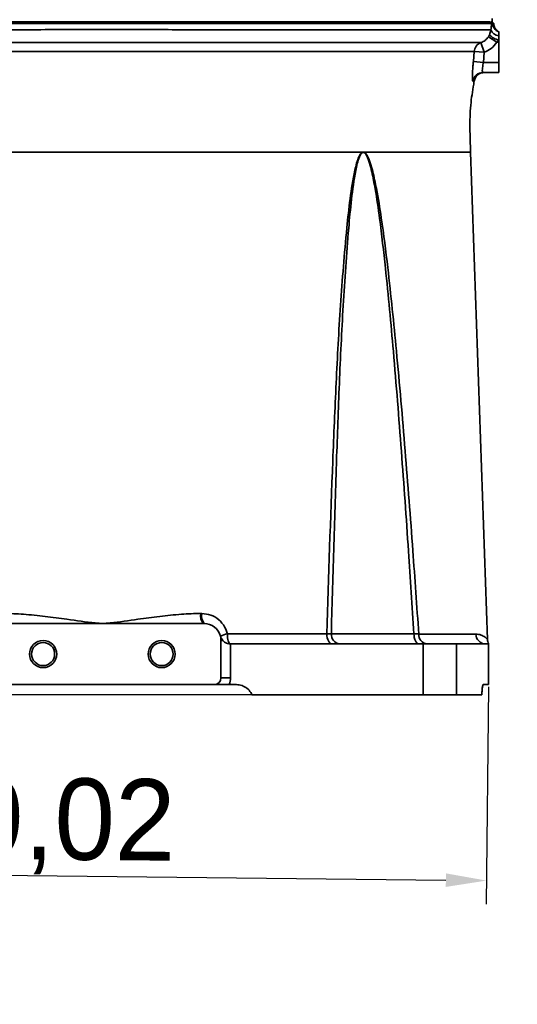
# Model space of a CAD drawing. Header units: millimetres. Extents: x -7686 to -856, y -458 to 6140.
# Tile 25 of 102: x -5917 to -5770, y 3117 to 3407. Entities that reach past the tile are written whole.
import ezdxf

# ---------------------------------------------------------------- set-up
doc = ezdxf.new("R2010")
doc.units = ezdxf.units.MM
doc.header["$LTSCALE"] = 5
doc.header["$PDSIZE"] = -1
doc.dimstyles.new('本体 安装', dxfattribs={"dimtxt": 24, "dimasz": 12, "dimexe": 7, "dimexo": 0.625, "dimtad": 1, "dimtoh": 1, "dimtxsty": 'Standard', "dimcen": 2.5, "dimclrd": 1, "dimclre": 1, "dimclrt": 4, "dimadec": 0, "dimazin": 0, "dimtfac": 1, "dimtmove": 0, "dimatfit": 3, "dimfxl": 1, "dimarcsym": 0})

# ---------------------------------------------------------------- blocks, each defined once
blk = doc.blocks.new('*D78')
at = {"color": 1, "linetype": 'ByBlock', "lineweight": -2, "transparency": 16777216}
for p, q in [((-5843.33, 3598.26), (-6087.36, 3598.26)), ((-6080.36, 3586.26), (-6080.36, 3220.26)), ((-5831.34, 3208.26), (-6087.36, 3208.26))]:
    blk.add_line(p, q, dxfattribs=at)
at = {"color": 1, "linetype": 'ByBlock', "transparency": 16777216}
for points in [[(-6082.36, 3586.26), (-6078.36, 3586.26), (-6080.36, 3598.26)], [(-6082.36, 3220.26), (-6078.36, 3220.26), (-6080.36, 3208.26)]]:
    blk.add_solid(points, dxfattribs=at)
at = {"layer": 'Defpoints', "color": 0, "linetype": 'ByBlock', "transparency": 16777216}
for p in [(-5842.71, 3598.26), (-6080.36, 3208.26), (-5830.71, 3208.26)]:
    blk.add_point(p, dxfattribs=at)
at = {"color": 4, "linetype": 'ByBlock', "transparency": 16777216, "insert": (-6092.99, 3427.58), "char_height": 24, "attachment_point": 5, "rotation": 90}
blk.add_mtext('390', dxfattribs=at)
blk = doc.blocks.new('*D82')
at = {"color": 1, "linetype": 'ByBlock', "lineweight": -2, "transparency": 16777216}
blk.add_arc((-5842.71, 3598.26), 196.77, 313.4946, 86.5054, dxfattribs=at)
at = {"color": 1, "linetype": 'ByBlock', "transparency": 16777216}
for points in [[(-5830.78, 3792.67), (-5830.65, 3796.67), (-5842.71, 3795.03)], [(-5705.94, 3454.02), (-5708.6, 3457), (-5716.23, 3447.52)]]:
    blk.add_solid(points, dxfattribs=at)
at = {"layer": 'Defpoints', "color": 0, "linetype": 'ByBlock', "transparency": 16777216}
for p in [(-5842.71, 4028.26), (-5842.71, 3598.26), (-5842.71, 3598.26), (-5646.27, 3586.82), (-5566.31, 3268.86)]:
    blk.add_point(p, dxfattribs=at)
at = {"color": 4, "linetype": 'ByBlock', "transparency": 16777216, "insert": (-5655.42, 3691.91), "char_height": 24, "attachment_point": 5, "rotation": 296.5657}
blk.add_mtext('140°', dxfattribs=at)
blk = doc.blocks.new('*D85')
at = {"color": 1, "linetype": 'ByBlock', "lineweight": -2, "transparency": 16777216}
for p, q in [((-6057.72, 3213.63), (-6058.41, 3149.45)), ((-5778.72, 3210.63), (-5779.41, 3146.45)), ((-6046.33, 3156.32), (-5791.33, 3153.58))]:
    blk.add_line(p, q, dxfattribs=at)
at = {"color": 1, "linetype": 'ByBlock', "transparency": 16777216}
for points in [[(-6046.31, 3158.32), (-6046.35, 3154.32), (-6058.33, 3156.45)], [(-5791.31, 3155.58), (-5791.35, 3151.58), (-5779.33, 3153.45)]]:
    blk.add_solid(points, dxfattribs=at)
at = {"layer": 'Defpoints', "color": 0, "linetype": 'ByBlock', "transparency": 16777216}
for p in [(-6057.71, 3214.26), (-5778.71, 3211.26), (-5779.33, 3153.45)]:
    blk.add_point(p, dxfattribs=at)
at = {"color": 4, "linetype": 'ByBlock', "transparency": 16777216, "insert": (-5920.26, 3169.59), "char_height": 24, "attachment_point": 5, "rotation": 359.3839}
blk.add_mtext('279,02', dxfattribs=at)

msp = doc.modelspace()

# ---------------------------------------------------------------- linework, layer by layer
at = {"linetype": 'Continuous', "lineweight": 35}
for p, q in [((-5997.513, 3406.758), (-5778.251, 3406.758)), ((-5778.251, 3406.758), (-5777.754, 3406.258)), ((-5778.069, 3406.758), (-5777.572, 3406.299)), ((-5777.71, 3406.758), (-5777.71, 3407.758)), ((-5777.208, 3406.272), (-5777.708, 3406.758)), ((-5777.754, 3406.258), (-5988.346, 3406.258)), ((-5777.572, 3406.299), (-5777.754, 3406.258)), ((-5775.71, 3403.758), (-5775.71, 3402.593)), ((-5780.016, 3397.758), (-5780.973, 3400.598)), ((-5778.793, 3402.312), (-5778.476, 3402.915)), ((-5776.249, 3400.758), (-5778.793, 3402.312)), ((-5775.71, 3401.285), (-5776.249, 3400.758)), ((-5775.71, 3400.758), (-5776.249, 3400.758)), ((-5775.71, 3402.593), (-5775.71, 3401.285)), ((-5775.71, 3401.285), (-5775.71, 3400.758)), ((-5775.71, 3394.758), (-5775.71, 3400.758)), ((-5783.205, 3395.046), (-5782.983, 3397.933)), ((-5780.016, 3397.758), (-5782.983, 3397.933)), ((-5780.016, 3397.758), (-5780.246, 3394.758)), ((-5780.246, 3394.758), (-5783.205, 3395.046)), ((-5780.246, 3394.758), (-5775.71, 3394.758)), ((-5775.71, 3394.758), (-5775.71, 3391.758)), ((-5775.71, 3391.758), (-5780.4, 3391.758)), ((-5815.976, 3368.259), (-5815.947, 3368.14)), ((-5815.435, 3368.258), (-5815.462, 3368.137)), ((-5779.067, 3224.578), (-5784.046, 3368.258)), ((-5863.663, 3232.242), (-5863.381, 3232.241)), ((-5922.42, 3229.258), (-5892.71, 3229.258)), ((-5892.71, 3229.258), (-5862.999, 3229.258)), ((-5862.999, 3229.258), (-5862.71, 3229.258)), ((-5857.2, 3224.258), (-5857.71, 3224.258)), ((-5857.71, 3224.258), (-5857.71, 3213.258)), ((-5825.137, 3226.258), (-5800.765, 3226.258)), ((-5854.964, 3223.258), (-5854.881, 3223.258)), ((-5854.881, 3223.258), (-5854.881, 3213.258)), ((-5854.881, 3223.258), (-5798.007, 3223.258)), ((-5798.007, 3208.258), (-5798.007, 3223.258)), ((-5798.007, 3223.258), (-5788.197, 3223.258)), ((-5788.197, 3223.258), (-5788.197, 3208.258)), ((-5788.197, 3223.258), (-5779.597, 3223.258)), ((-5779.597, 3223.258), (-5778.71, 3223.258)), ((-5778.71, 3211.258), (-5778.71, 3223.258)), ((-5854.881, 3213.258), (-5857.71, 3213.258)), ((-5859.71, 3211.258), (-5925.71, 3211.258)), ((-5853.165, 3211.258), (-5855.315, 3211.258)), ((-5778.71, 3211.258), (-5780.318, 3211.258)), ((-5848.588, 3208.258), (-5848.582, 3208.258)), ((-5848.582, 3208.258), (-5798.007, 3208.258)), ((-5788.197, 3208.258), (-5798.007, 3208.258)), ((-5788.197, 3208.258), (-5780.706, 3208.258))]:
    msp.add_line(p, q, dxfattribs=at)
at = {"linetype": 'Continuous', "lineweight": 35, "flags": 128}
for points in [[(-5855.828, 3226.235), (-5855.81, 3225.653), (-5855.761, 3225.094), (-5855.68, 3224.579), (-5855.573, 3224.129), (-5855.442, 3223.759), (-5855.293, 3223.484), (-5855.131, 3223.315), (-5854.964, 3223.258)], [(-5826.505, 3226.205), (-5826.468, 3225.627), (-5826.371, 3225.073), (-5826.218, 3224.564), (-5826.014, 3224.118), (-5825.767, 3223.753), (-5825.485, 3223.481), (-5825.181, 3223.314), (-5824.864, 3223.258)], [(-5800.765, 3226.258), (-5800.735, 3225.673), (-5800.648, 3225.11), (-5800.506, 3224.591), (-5800.315, 3224.137), (-5800.083, 3223.764), (-5799.817, 3223.486), (-5799.529, 3223.316), (-5799.23, 3223.258)]]:
    msp.add_lwpolyline(points, dxfattribs=at)
at = {"linetype": 'Continuous', "lineweight": 35}
for centre, radius in [((-5910.21, 3220.258), 4), ((-5910.21, 3220.258), 3.4), ((-5875.21, 3220.258), 4), ((-5875.21, 3220.258), 3.4)]:
    msp.add_circle(centre, radius, dxfattribs=at)
at = {"color": 4, "linetype": 'ByBlock'}
for centre, radius, end in [((-5842.71, 3598.258), 872.295, 170), ((-6091.064, 3232.273), 430, 20.19809)]:
    msp.add_arc(centre, radius, 310, end, dxfattribs=at)
at = {"linetype": 'Continuous', "lineweight": 35}
for centre, radius, start, end in [((-5775.508, 3405.268), 2.682, 199.21219, 265.68882), ((-5774.593, 3406.529), 2.988, 184.43204, 248.06066), ((-5779.992, 3397.768), 2.996, 109.12592, 176.83788), ((-5773.724, 3407.818), 6.828, 225.89671, 253.09302), ((-5780.396, 3388.765), 2.993, 90.07736, 170.95326), ((-5859.801, 3231.536), 3.926, 169.64194, 215.45431), ((-5859.55, 3231.536), 3.895, 169.57122, 215.79778), ((-5862.71, 3224.258), 5, 14.47751, 90), ((-5854.446, 3219.132), 7.236, 101.00912, 118.22336), ((-5862.71, 3224.258), 5, 0, 14.47751), ((-5822.378, 3226.012), 2.77, 174.90313, 263.77778), ((-5796.6, 3225.966), 2.728, 175.73648, 263.08277), ((-5779.548, 3226.203), 2.946, 181.07057, 269.03343), ((-5776.069, 3224.682), 3, 181.9847, 194.67555), ((-5859.71, 3213.258), 2, 270, 0), ((-5859.71, 3213.258), 4.828, 335.5302, 0)]:
    msp.add_arc(centre, radius, start, end, dxfattribs=at)
for points, knots in [([(-5960.52, 3404.402), (-5959.003, 3404.403), (-5954.836, 3404.404), (-5947.635, 3404.407), (-5938.865, 3404.41), (-5929.766, 3404.412), (-5920.415, 3404.414), (-5910.863, 3404.416), (-5901.172, 3404.418), (-5891.422, 3404.419), (-5881.691, 3404.418), (-5872.04, 3404.416), (-5862.525, 3404.414), (-5853.223, 3404.411), (-5844.209, 3404.409), (-5835.548, 3404.406), (-5827.282, 3404.403), (-5819.475, 3404.4), (-5812.194, 3404.397), (-5805.5, 3404.394), (-5799.415, 3404.391), (-5793.985, 3404.389), (-5789.258, 3404.387), (-5785.284, 3404.385), (-5782.066, 3404.384), (-5779.626, 3404.384), (-5778.49, 3404.385), (-5778.068, 3404.385), (-5778.041, 3404.385)], [0, 0, 0, 0, 0.02318531, 0.06369617, 0.1043518, 0.14500743, 0.18551829, 0.22602919, 0.26668485, 0.30734052, 0.34785141, 0.38836231, 0.42901798, 0.46967364, 0.51018454, 0.55069543, 0.59135109, 0.63200676, 0.67251765, 0.71302852, 0.75368417, 0.79433981, 0.83485068, 0.87536156, 0.9160172, 0.95667285, 0.99718372, 1, 1, 1, 1]), ([(-5778.476, 3402.915), (-5778.418, 3403.053), (-5778.204, 3403.572), (-5778.104, 3404.028), (-5778.05, 3404.332), (-5778.044, 3404.366), (-5778.041, 3404.385)], [0, 0, 0, 0, 0.2434789, 0.9117923, 0.9522489, 1, 1, 1, 1]), ([(-5778.041, 3404.385), (-5778.009, 3404.69), (-5777.926, 3405.473), (-5777.821, 3406.021), (-5777.758, 3406.243), (-5777.754, 3406.258)], [0, 0, 0, 0, 0.37276009, 0.95821414, 1, 1, 1, 1]), ([(-5777.208, 3406.272), (-5777.217, 3406.273), (-5777.233, 3406.274), (-5777.354, 3406.284), (-5777.499, 3406.294), (-5777.572, 3406.299)], [0, 0, 0, 0, 0.3326196, 0.6633277, 1, 1, 1, 1]), ([(-5776.985, 3405.271), (-5777.029, 3405.372), (-5777.165, 3405.681), (-5777.188, 3406.035), (-5777.204, 3406.273)], [0, 0, 0, 0, 0.32644034, 1, 1, 1, 1]), ([(-5775.699, 3403.781), (-5775.714, 3403.787), (-5775.752, 3403.802), (-5775.883, 3403.874), (-5776.076, 3404.013), (-5776.299, 3404.197), (-5776.589, 3404.521), (-5776.847, 3404.884), (-5776.948, 3405.166), (-5776.985, 3405.271)], [0, 0, 0, 0, 0.2209981, 0.5532605, 0.7231379, 0.8295845, 0.8944504, 0.9605528, 1, 1, 1, 1]), ([(-5780.973, 3400.598), (-5781.66, 3400.598), (-5783.036, 3400.598), (-5786.747, 3400.598), (-5791.239, 3400.599), (-5796.309, 3400.6), (-5801.614, 3400.601), (-5807.559, 3400.602), (-5814.099, 3400.603), (-5821.212, 3400.605), (-5828.836, 3400.606), (-5836.908, 3400.607), (-5845.365, 3400.608), (-5854.165, 3400.609), (-5863.247, 3400.611), (-5872.535, 3400.611), (-5881.955, 3400.612), (-5891.453, 3400.613), (-5900.969, 3400.612), (-5910.428, 3400.612), (-5919.752, 3400.611), (-5928.88, 3400.61), (-5937.765, 3400.609), (-5946.327, 3400.608), (-5953.359, 3400.606), (-5957.429, 3400.606), (-5958.911, 3400.606)], [0, 0, 0, 0, 0.0527572, 0.1056725, 0.1584298, 0.1992769, 0.2402702, 0.2812634, 0.3221105, 0.3629498, 0.4039351, 0.4449204, 0.4857599, 0.5265925, 0.5675709, 0.6085495, 0.6493824, 0.6902122, 0.7311872, 0.7721617, 0.8129907, 0.8538261, 0.8948072, 0.9357883, 0.9766235, 1, 1, 1, 1]), ([(-5780.973, 3400.598), (-5780.546, 3400.782), (-5779.669, 3401.158), (-5779.09, 3401.921), (-5778.793, 3402.312)], [0, 0, 0, 0, 0.4868375, 1, 1, 1, 1]), ([(-5776.249, 3400.758), (-5776.762, 3400.074), (-5777.758, 3398.744), (-5779.278, 3398.08), (-5780.016, 3397.758)], [0, 0, 0, 0, 0.5147344, 1, 1, 1, 1]), ([(-5782.983, 3397.933), (-5783.594, 3397.932), (-5784.818, 3397.931), (-5787.859, 3397.933), (-5791.54, 3397.935), (-5795.738, 3397.939), (-5800.611, 3397.944), (-5806.129, 3397.949), (-5812.272, 3397.955), (-5818.985, 3397.962), (-5826.213, 3397.968), (-5833.905, 3397.974), (-5842.027, 3397.98), (-5850.519, 3397.986), (-5859.307, 3397.991), (-5868.323, 3397.996), (-5877.52, 3398.001), (-5886.837, 3398.003), (-5896.195, 3398.004), (-5905.526, 3398.002), (-5914.772, 3397.998), (-5923.879, 3397.993), (-5932.766, 3397.987), (-5940.336, 3397.982), (-5946.815, 3397.978), (-5952.315, 3397.974), (-5955.912, 3397.971), (-5957.71, 3397.969)], [0, 0, 0, 0, 0.0487112, 0.0974227, 0.1382628, 0.1792494, 0.2202362, 0.2610767, 0.3018498, 0.342768, 0.3836862, 0.4244591, 0.4652901, 0.5062666, 0.5472432, 0.5880742, 0.6289468, 0.6699649, 0.7109838, 0.7518575, 0.7928329, 0.8339556, 0.8750782, 0.9160535, 0.9423481, 0.9711741, 1, 1, 1, 1]), ([(-5783.352, 3389.236), (-5783.399, 3389.3), (-5783.493, 3389.429), (-5783.526, 3390.434), (-5783.469, 3391.892), (-5783.348, 3393.517), (-5783.246, 3394.602), (-5783.205, 3395.046)], [0, 0, 0, 0, 0.2142242, 0.4288449, 0.6420111, 0.8534514, 1, 1, 1, 1]), ([(-5780.246, 3394.758), (-5780.29, 3394.526), (-5780.396, 3393.964), (-5780.523, 3393.121), (-5780.581, 3392.367), (-5780.545, 3391.855), (-5780.449, 3391.79), (-5780.4, 3391.758)], [0, 0, 0, 0, 0.1496363, 0.3626032, 0.5741696, 0.7865269, 1, 1, 1, 1]), ([(-5782.973, 3389.241), (-5783.021, 3388.951), (-5783.41, 3386.58), (-5784.153, 3381.979), (-5784.287, 3375.238), (-5784.128, 3370.624), (-5784.046, 3368.258)], [0, 0, 0, 0, 0.0418022, 0.3422725, 0.6626901, 1, 1, 1, 1]), ([(-5782.973, 3389.241), (-5782.973, 3389.241), (-5782.974, 3389.241), (-5783.044, 3389.239), (-5783.272, 3389.237), (-5783.352, 3389.236)], [0, 0, 0, 0, 0.0000065, 0.6478034, 1, 1, 1, 1]), ([(-5780.012, 3391.758), (-5780.299, 3391.734), (-5780.915, 3391.682), (-5781.82, 3391.228), (-5782.459, 3390.564), (-5782.832, 3389.859), (-5782.925, 3389.451), (-5782.973, 3389.241)], [0, 0, 0, 0, 0.2033607, 0.4376216, 0.70267, 0.8474474, 1, 1, 1, 1]), ([(-5815.976, 3368.258), (-5818.575, 3368.258), (-5823.773, 3368.258), (-5832.414, 3368.258), (-5841.568, 3368.258), (-5851.216, 3368.258), (-5861.25, 3368.258), (-5871.579, 3368.258), (-5882.1, 3368.258), (-5892.71, 3368.258), (-5903.319, 3368.258), (-5913.84, 3368.258), (-5924.168, 3368.258), (-5933.704, 3368.258), (-5942.401, 3368.258), (-5950.309, 3368.258), (-5955.243, 3368.258), (-5957.71, 3368.258)], [0, 0, 0, 0, 0.0686754, 0.1373505, 0.2060264, 0.2747037, 0.343476, 0.4122498, 0.4810261, 0.5498115, 0.618597, 0.6873733, 0.7561471, 0.8249193, 0.8832805, 0.9416408, 1, 1, 1, 1]), ([(-5826.505, 3226.205), (-5825.943, 3243.229), (-5825.128, 3267.911), (-5823.749, 3300.222), (-5822.535, 3323.148), (-5821.049, 3341.244), (-5819.696, 3354.542), (-5818.673, 3360.908), (-5817.706, 3365.041), (-5817.133, 3366.723), (-5816.558, 3367.783), (-5816.178, 3368.158), (-5816.009, 3368.242), (-5815.976, 3368.258)], [0, 0, 0, 0, 0.3555289, 0.5154641, 0.6753949, 0.8352367, 0.8956474, 0.9559289, 0.9713075, 0.9866079, 0.994765, 0.9989602, 1, 1, 1, 1]), ([(-5815.947, 3368.139), (-5815.977, 3368.122), (-5816.13, 3368.038), (-5816.475, 3367.655), (-5816.988, 3366.589), (-5817.497, 3364.913), (-5818.354, 3360.772), (-5819.261, 3354.413), (-5820.447, 3341.118), (-5821.749, 3323.027), (-5822.797, 3300.11), (-5823.974, 3267.857), (-5824.662, 3243.232), (-5825.137, 3226.258)], [0, 0, 0, 0, 0.0009482, 0.0048494, 0.0126819, 0.0277784, 0.0429447, 0.1031659, 0.1634946, 0.323732, 0.4840417, 0.6443549, 1, 1, 1, 1]), ([(-5815.976, 3368.259), (-5815.881, 3368.289), (-5815.701, 3368.347), (-5815.52, 3368.287), (-5815.435, 3368.259)], [0, 0, 0, 0, 0.5258357, 1, 1, 1, 1]), ([(-5815.462, 3368.138), (-5815.538, 3368.167), (-5815.7, 3368.227), (-5815.862, 3368.17), (-5815.947, 3368.14)], [0, 0, 0, 0, 0.4746107, 1, 1, 1, 1]), ([(-5800.765, 3226.258), (-5801.292, 3234.373), (-5802.459, 3252.325), (-5804.417, 3280.097), (-5806.63, 3307.943), (-5808.749, 3330.846), (-5810.592, 3346.803), (-5811.952, 3356.278), (-5813.003, 3361.672), (-5813.784, 3365.021), (-5814.465, 3366.886), (-5815.102, 3367.913), (-5815.39, 3368.092), (-5815.462, 3368.137)], [0, 0, 0, 0, 0.169763, 0.3755631, 0.5813567, 0.7533577, 0.8564037, 0.9178463, 0.9542921, 0.9726835, 0.9908787, 0.997727, 1, 1, 1, 1]), ([(-5784.046, 3368.258), (-5784.129, 3368.258), (-5784.296, 3368.258), (-5785.85, 3368.258), (-5788.408, 3368.258), (-5792.021, 3368.258), (-5796.621, 3368.258), (-5802.114, 3368.258), (-5808.339, 3368.258), (-5813.069, 3368.258), (-5815.435, 3368.258)], [0, 0, 0, 0, 0.1260522, 0.2520956, 0.378143, 0.5041897, 0.6302309, 0.7562651, 0.8781346, 1, 1, 1, 1]), ([(-5815.435, 3368.258), (-5815.355, 3368.214), (-5815.043, 3368.04), (-5814.339, 3367.039), (-5813.581, 3365.165), (-5812.706, 3361.814), (-5811.549, 3356.416), (-5810.049, 3346.944), (-5808.028, 3330.99), (-5805.712, 3308.09), (-5803.301, 3280.245), (-5801.168, 3252.395), (-5799.897, 3234.362), (-5799.32, 3226.169)], [0, 0, 0, 0, 0.00247217, 0.00968947, 0.0281316, 0.04679016, 0.0833323, 0.1447512, 0.24758804, 0.41908201, 0.62414783, 0.82922156, 1, 1, 1, 1]), ([(-5921.756, 3232.242), (-5919.846, 3232.188), (-5915.815, 3232.074), (-5909.616, 3231.384), (-5902.554, 3230.437), (-5897.105, 3229.639), (-5893.65, 3229.33), (-5892.947, 3229.275), (-5892.76, 3229.262), (-5892.71, 3229.258)], [0, 0, 0, 0, 0.19892574, 0.42000081, 0.64114871, 0.92815201, 0.98087388, 0.99484026, 1, 1, 1, 1]), ([(-5892.71, 3229.258), (-5892.659, 3229.262), (-5892.441, 3229.278), (-5891.674, 3229.337), (-5888.219, 3229.653), (-5882.801, 3230.445), (-5875.803, 3231.384), (-5869.604, 3232.074), (-5865.573, 3232.188), (-5863.663, 3232.242)], [0, 0, 0, 0, 0.0051597, 0.02225269, 0.07844541, 0.3588543, 0.58000117, 0.8010752, 1, 1, 1, 1]), ([(-5863.381, 3232.241), (-5862.48, 3232.147), (-5860.672, 3231.958), (-5858.305, 3230.5), (-5856.601, 3228.518), (-5856.065, 3226.935), (-5855.828, 3226.235)], [0, 0, 0, 0, 0.2621643, 0.5258947, 0.7902795, 1, 1, 1, 1]), ([(-5857.868, 3225.508), (-5857.856, 3225.463), (-5857.818, 3225.325), (-5857.73, 3225.085), (-5857.546, 3224.696), (-5857.342, 3224.438), (-5857.2, 3224.258)], [0, 0, 0, 0, 0.080652, 0.2505616, 0.4752052, 1, 1, 1, 1]), ([(-5857.2, 3224.258), (-5857.193, 3224.25), (-5856.988, 3224.023), (-5856.557, 3223.671), (-5855.769, 3223.323), (-5855.233, 3223.28), (-5854.964, 3223.258)], [0, 0, 0, 0, 0.0146403, 0.4238113, 0.7111868, 1, 1, 1, 1]), ([(-5855.828, 3226.235), (-5855.746, 3226.235), (-5853.748, 3226.233), (-5849.709, 3226.23), (-5843.812, 3226.224), (-5837.884, 3226.218), (-5832.083, 3226.212), (-5828.364, 3226.207), (-5826.505, 3226.205)], [0, 0, 0, 0, 0.0079711, 0.1929846, 0.3933876, 0.5937897, 0.7968957, 1, 1, 1, 1]), ([(-5826.505, 3226.205), (-5826.058, 3226.22), (-5825.551, 3226.238), (-5825.18, 3226.256), (-5825.137, 3226.258)], [0, 0, 0, 0, 0.8823423, 1, 1, 1, 1]), ([(-5800.765, 3226.258), (-5800.3, 3226.231), (-5799.768, 3226.201), (-5799.371, 3226.172), (-5799.32, 3226.169)], [0, 0, 0, 0, 0.87319269, 1, 1, 1, 1]), ([(-5799.32, 3226.169), (-5797.718, 3226.166), (-5794.513, 3226.162), (-5790.359, 3226.156), (-5786.759, 3226.152), (-5784.175, 3226.149), (-5782.947, 3226.148), (-5782.493, 3226.148)], [0, 0, 0, 0, 0.2145483, 0.4290872, 0.6496482, 0.8701985, 1, 1, 1, 1]), ([(-5782.493, 3226.148), (-5782.216, 3226.132), (-5781.324, 3226.08), (-5780.157, 3225.585), (-5779.299, 3224.871), (-5779.07, 3224.564), (-5779.068, 3224.575), (-5779.067, 3224.578)], [0, 0, 0, 0, 0.11348415, 0.36513314, 0.63411612, 0.90300831, 1, 1, 1, 1]), ([(-5778.696, 3223.273), (-5778.696, 3223.273), (-5778.791, 3223.408), (-5778.876, 3223.666), (-5778.962, 3223.924)], [0, 0, 0, 0, 0.000462, 1, 1, 1, 1]), ([(-5855.315, 3211.258), (-5855.724, 3211.258), (-5856.719, 3211.258), (-5857.92, 3211.258), (-5858.767, 3211.258), (-5859.278, 3211.258), (-5859.552, 3211.258), (-5859.68, 3211.258), (-5859.71, 3211.258)], [0, 0, 0, 0, 0.2489364, 0.6058997, 0.8269221, 0.9216269, 0.9820128, 1, 1, 1, 1]), ([(-5853.165, 3211.258), (-5852.602, 3211.203), (-5851.477, 3211.092), (-5849.985, 3210.229), (-5849.045, 3209.202), (-5848.69, 3208.478), (-5848.582, 3208.258)], [0, 0, 0, 0, 0.2909049, 0.5818101, 0.8727048, 1, 1, 1, 1]), ([(-5780.706, 3208.258), (-5780.682, 3208.752), (-5780.633, 3209.738), (-5780.513, 3210.76), (-5780.403, 3211.211), (-5780.338, 3211.247), (-5780.318, 3211.258)], [0, 0, 0, 0, 0.29069872, 0.58138993, 0.87227312, 1, 1, 1, 1])]:
    msp.add_open_spline(points, degree=3, knots=knots, dxfattribs=at)

# ---------------------------------------------------------------- dimensions: what is measured, and where the dimension line sits
at = {"color": 4, "linetype": 'ByBlock'}
dim = msp.add_angular_dim_2l(base=(-5646.268, 3586.817), line1=((-5842.71, 3598.258), (-5566.311, 3268.859)), line2=((-5842.71, 3598.258), (-5842.71, 4028.258)), dimstyle='本体 安装', dxfattribs=at)
dim.commit()
dim.dimension.update_dxf_attribs({"geometry": '*D82', "text_midpoint": (-5666.71, 3686.26), "dimtype": 162})
for base, p1, p2, angle, picture, middle, dimtype in [((-6080.363, 3208.258), (-5842.71, 3598.258), (-5830.711, 3208.258), 90, '*D78', (-6080.363, 3427.581), 160), ((-5779.331, 3153.451), (-6057.71, 3214.258), (-5778.71, 3211.258), 359.38394, '*D85', (-5920.42, 3154.969), 161)]:
    dim = msp.add_linear_dim(base=base, p1=p1, p2=p2, angle=angle, dimstyle='本体 安装', dxfattribs=at)
    dim.commit()
    dim.dimension.update_dxf_attribs({"geometry": picture, "text_midpoint": middle, "dimtype": dimtype})

doc.saveas('drawing.dxf')
